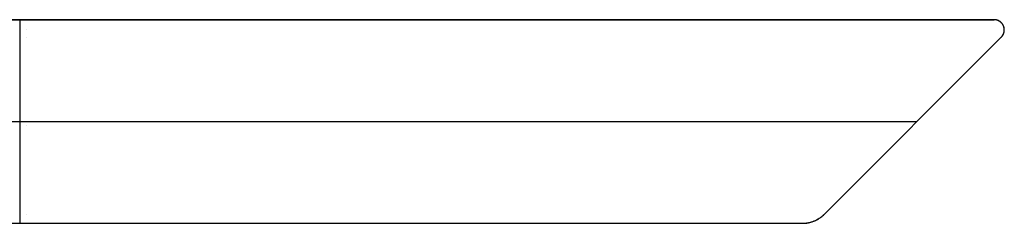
# Model space of a CAD drawing. Header units: millimetres. Extents: x -98 to 96, y -10 to 10.
# Tile 12 of 12: x -1 to 96, y -10 to 10. Entities that reach past the tile are written whole.
import ezdxf

# ---------------------------------------------------------------- set-up
doc = ezdxf.new("R2010")
doc.units = ezdxf.units.MM
doc.header["$MEASUREMENT"] = 0
doc.layers.add('Predefinito', color=5, linetype='Continuous')

# ---------------------------------------------------------------- blocks, each defined once
blk = doc.blocks.new('(#122) ELLICE ACCIAIO')
at = {"layer": 'Predefinito'}
for points in [[(95.086, 10), (-96.5, 10)], [(95.086, 10), (-96.5, 10)], [(-96.5, 10), (95.086, 10)], [(-0.617, -10), (-0.617, 10)], [(-0.617, -10), (-0.617, 10)], [(95.793, 8.293), (95.817, 8.318), (95.829, 8.331), (95.841, 8.344), (95.852, 8.358), (95.864, 8.371), (95.875, 8.386), (95.886, 8.4), (95.896, 8.414), (95.907, 8.429), (95.917, 8.444), (95.927, 8.459), (95.937, 8.475), (95.946, 8.491), (95.956, 8.507), (95.965, 8.523), (95.973, 8.539), (95.982, 8.556), (95.99, 8.573), (95.998, 8.59), (96.005, 8.607), (96.012, 8.624), (96.019, 8.642), (96.026, 8.659), (96.032, 8.677), (96.038, 8.695), (96.044, 8.713), (96.049, 8.731), (96.054, 8.749), (96.058, 8.768), (96.063, 8.786), (96.067, 8.805), (96.07, 8.824), (96.073, 8.842), (96.076, 8.861), (96.079, 8.88), (96.081, 8.899), (96.082, 8.917), (96.084, 8.936), (96.085, 8.955), (96.085, 8.974), (96.086, 8.993), (96.086, 9.011), (96.085, 9.03), (96.085, 9.049), (96.084, 9.067), (96.082, 9.086), (96.08, 9.105), (96.078, 9.123), (96.076, 9.141), (96.073, 9.159), (96.07, 9.177), (96.067, 9.195), (96.063, 9.213), (96.059, 9.231), (96.054, 9.248), (96.05, 9.266), (96.045, 9.283), (96.04, 9.3), (96.034, 9.317), (96.028, 9.334), (96.022, 9.35), (96.01, 9.383), (95.996, 9.415), (95.988, 9.431), (95.981, 9.447), (95.973, 9.462), (95.964, 9.478), (95.955, 9.494), (95.946, 9.509), (95.937, 9.525), (95.927, 9.54), (95.917, 9.555), (95.907, 9.57), (95.897, 9.585), (95.886, 9.6), (95.874, 9.615), (95.863, 9.629), (95.851, 9.644), (95.839, 9.658), (95.827, 9.672), (95.814, 9.685), (95.801, 9.699), (95.788, 9.712), (95.774, 9.725), (95.76, 9.738), (95.746, 9.751), (95.732, 9.763), (95.718, 9.775), (95.703, 9.787), (95.688, 9.799), (95.672, 9.81), (95.657, 9.821), (95.641, 9.831), (95.625, 9.842), (95.609, 9.852), (95.593, 9.862), (95.577, 9.871), (95.56, 9.88), (95.543, 9.889), (95.527, 9.898), (95.51, 9.906), (95.492, 9.914), (95.475, 9.921), (95.458, 9.928), (95.44, 9.935), (95.423, 9.941), (95.405, 9.948), (95.388, 9.953), (95.37, 9.959), (95.352, 9.964), (95.334, 9.969), (95.316, 9.973), (95.298, 9.977), (95.281, 9.981), (95.263, 9.984), (95.245, 9.987), (95.227, 9.99), (95.209, 9.992), (95.191, 9.994), (95.174, 9.996), (95.156, 9.998), (95.138, 9.999), (95.121, 9.999), (95.086, 10)], [(95.793, 8.293), (95.817, 8.318), (95.829, 8.331), (95.841, 8.344), (95.852, 8.358), (95.864, 8.371), (95.875, 8.386), (95.886, 8.4), (95.896, 8.414), (95.907, 8.429), (95.917, 8.444), (95.927, 8.459), (95.937, 8.475), (95.946, 8.491), (95.956, 8.507), (95.965, 8.523), (95.973, 8.539), (95.982, 8.556), (95.99, 8.573), (95.998, 8.59), (96.005, 8.607), (96.012, 8.624), (96.019, 8.642), (96.026, 8.659), (96.032, 8.677), (96.038, 8.695), (96.044, 8.713), (96.049, 8.731), (96.054, 8.749), (96.058, 8.768), (96.063, 8.786), (96.067, 8.805), (96.07, 8.824), (96.073, 8.842), (96.076, 8.861), (96.079, 8.88), (96.081, 8.899), (96.082, 8.917), (96.084, 8.936), (96.085, 8.955), (96.085, 8.974), (96.086, 8.993), (96.086, 9.011), (96.085, 9.03), (96.085, 9.049), (96.084, 9.067), (96.082, 9.086), (96.08, 9.105), (96.078, 9.123), (96.076, 9.141), (96.073, 9.159), (96.07, 9.177), (96.067, 9.195), (96.063, 9.213), (96.059, 9.231), (96.054, 9.248), (96.05, 9.266), (96.045, 9.283), (96.04, 9.3), (96.034, 9.317), (96.028, 9.334), (96.022, 9.35), (96.01, 9.383), (95.996, 9.415), (95.988, 9.431), (95.981, 9.447), (95.973, 9.462), (95.964, 9.478), (95.955, 9.494), (95.946, 9.509), (95.937, 9.525), (95.927, 9.54), (95.917, 9.555), (95.907, 9.57), (95.897, 9.585), (95.886, 9.6), (95.874, 9.615), (95.863, 9.629), (95.851, 9.644), (95.839, 9.658), (95.827, 9.672), (95.814, 9.685), (95.801, 9.699), (95.788, 9.712), (95.774, 9.725), (95.76, 9.738), (95.746, 9.751), (95.732, 9.763), (95.718, 9.775), (95.703, 9.787), (95.688, 9.799), (95.672, 9.81), (95.657, 9.821), (95.641, 9.831), (95.625, 9.842), (95.609, 9.852), (95.593, 9.862), (95.577, 9.871), (95.56, 9.88), (95.543, 9.889), (95.527, 9.898), (95.51, 9.906), (95.492, 9.914), (95.475, 9.921), (95.458, 9.928), (95.44, 9.935), (95.423, 9.941), (95.405, 9.948), (95.388, 9.953), (95.37, 9.959), (95.352, 9.964), (95.334, 9.969), (95.316, 9.973), (95.298, 9.977), (95.281, 9.981), (95.263, 9.984), (95.245, 9.987), (95.227, 9.99), (95.209, 9.992), (95.191, 9.994), (95.174, 9.996), (95.156, 9.998), (95.138, 9.999), (95.121, 9.999), (95.086, 10)], [(95.793, 8.293), (95.817, 8.318), (95.84, 8.344), (95.862, 8.37), (95.884, 8.397), (95.904, 8.425), (95.924, 8.454), (95.942, 8.483), (95.959, 8.513), (95.976, 8.544), (95.991, 8.575), (96.005, 8.607), (96.018, 8.639), (96.03, 8.671), (96.041, 8.704), (96.051, 8.737), (96.059, 8.771), (96.067, 8.805), (96.073, 8.839), (96.078, 8.873), (96.082, 8.908), (96.084, 8.942), (96.086, 8.977), (96.086, 9.012), (96.085, 9.046), (96.083, 9.081), (96.079, 9.115), (96.075, 9.15), (96.069, 9.184), (96.062, 9.218), (96.054, 9.251), (96.044, 9.285), (96.034, 9.318), (96.022, 9.35), (96.01, 9.383), (95.996, 9.414), (95.981, 9.446), (95.965, 9.476), (95.948, 9.507), (95.93, 9.536), (95.911, 9.565), (95.891, 9.593), (95.87, 9.621), (95.848, 9.648), (95.825, 9.674), (95.801, 9.699), (95.776, 9.723), (95.751, 9.747), (95.725, 9.769), (95.698, 9.791), (95.67, 9.812), (95.641, 9.831), (95.612, 9.85), (95.582, 9.868), (95.552, 9.885), (95.521, 9.9), (95.49, 9.915), (95.458, 9.928), (95.425, 9.941), (95.393, 9.952), (95.359, 9.962), (95.326, 9.971), (95.292, 9.978), (95.258, 9.985), (95.224, 9.99), (95.19, 9.995), (95.155, 9.998), (95.12, 9.999), (95.086, 10)], [(78.379, -9.121), (95.793, 8.293)], [(78.379, -9.121), (95.793, 8.293)], [(95.793, 8.293), (78.379, -9.121)], [(-62.5, 0), (87.5, 0)], [(-62.5, 0), (87.5, 0)], [(76.257, -10), (76.329, -9.999), (76.401, -9.997), (76.474, -9.992), (76.546, -9.986), (76.619, -9.978), (76.692, -9.968), (76.764, -9.957), (76.837, -9.943), (76.909, -9.928), (76.982, -9.911), (77.053, -9.892), (77.125, -9.872), (77.196, -9.849), (77.266, -9.825), (77.336, -9.799), (77.405, -9.772), (77.474, -9.742), (77.542, -9.711), (77.609, -9.678), (77.675, -9.644), (77.74, -9.608), (77.804, -9.571), (77.867, -9.532), (77.929, -9.491), (77.99, -9.449), (78.049, -9.406), (78.107, -9.362), (78.164, -9.316), (78.22, -9.269), (78.274, -9.221), (78.327, -9.172), (78.379, -9.121)], [(76.257, -10), (76.36, -9.998), (76.462, -9.993), (76.564, -9.984), (76.666, -9.972), (76.767, -9.956), (76.868, -9.937), (76.968, -9.915), (77.067, -9.889), (77.165, -9.859), (77.262, -9.827), (77.358, -9.791), (77.453, -9.752), (77.546, -9.709), (77.638, -9.664), (77.728, -9.615), (77.816, -9.563), (77.903, -9.509), (77.987, -9.451), (78.07, -9.39), (78.151, -9.327), (78.229, -9.261), (78.305, -9.193), (78.379, -9.121)], [(76.257, -10), (76.36, -9.998), (76.462, -9.993), (76.564, -9.984), (76.666, -9.972), (76.767, -9.956), (76.868, -9.937), (76.968, -9.915), (77.067, -9.889), (77.165, -9.859), (77.262, -9.827), (77.358, -9.791), (77.453, -9.752), (77.546, -9.709), (77.638, -9.664), (77.728, -9.615), (77.816, -9.563), (77.903, -9.509), (77.987, -9.451), (78.07, -9.39), (78.151, -9.327), (78.229, -9.261), (78.305, -9.193), (78.379, -9.121)], [(-96.5, -10), (76.257, -10)], [(-96.5, -10), (76.257, -10)], [(-96.5, -10), (76.257, -10)]]:
    blk.add_lwpolyline(points, dxfattribs=at)
at = {"layer": 'Predefinito', "extrusion": (1, 0, 0)}
for points in [[(10, 0), (10, 0.3)], [(9, 0), (9, 0.3)], [(8.293, 0.3), (8.293, 0)], [(-0.414, 0), (-0.414, 0.3)], [(-9.121, 0), (-9.121, 0.3)], [(-10, 0.3), (-10, 0)]]:
    blk.add_lwpolyline(points, dxfattribs=at)
blk = doc.blocks.new('(#116) Assem1')
at = {"layer": 'Predefinito'}
blk.add_blockref('(#122) ELLICE ACCIAIO', (0, 0), dxfattribs=at)

msp = doc.modelspace()

# ---------------------------------------------------------------- block references
at = {"layer": 'Predefinito'}
msp.add_blockref('(#116) Assem1', (0, 0), dxfattribs=at)

doc.saveas('drawing.dxf')
